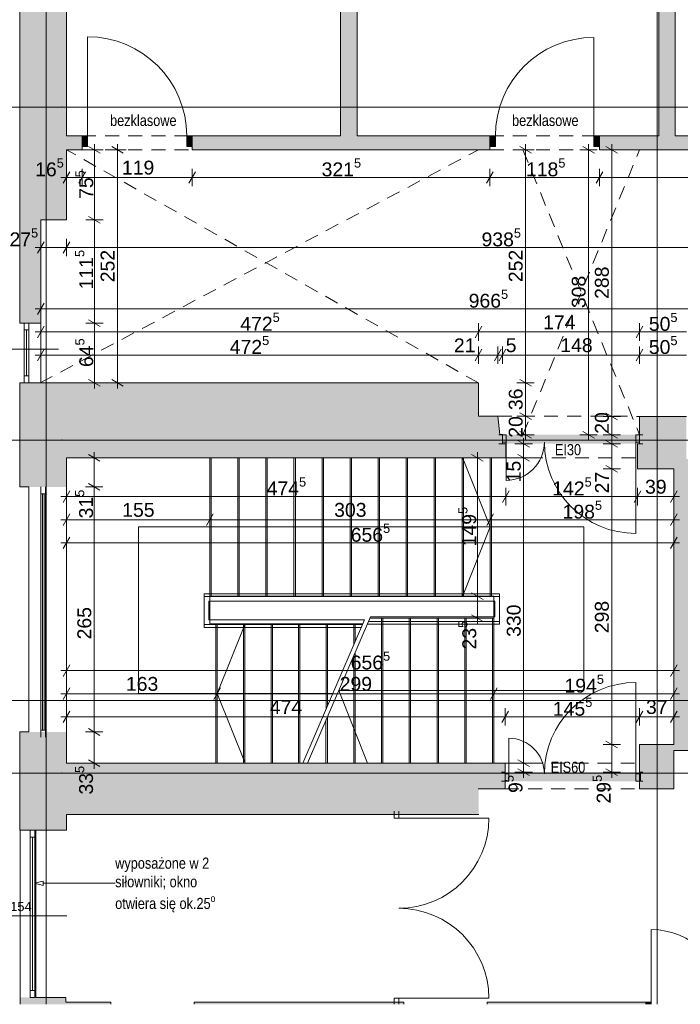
# Paper-space layout 'A-08 INWENTARYZACJA - PIĘTRO 5' of a CAD drawing. Header units: millimetres. Extents: x 0 to 420, y 0 to 297.
# Tile 2 of 8: x 59 to 130, y 115 to 222. Entities that reach past the tile are written whole.
import ezdxf
from ezdxf.xclip import XClip

# ---------------------------------------------------------------- set-up
doc = ezdxf.new("R2010")
doc.units = ezdxf.units.MM
doc.header["$MEASUREMENT"] = 0
doc.header["$XCLIPFRAME"] = 0
for name, pattern in [('ACAD_ISO03W100', [300, 120, -180]), ('DASHDOTX2', [1000, 500, -250, 0, -250]), ('GESTRICHELT2', [93.75, 62.5, -31.25]), ('Przer. długie kreski', [2.5, 1.5, -1])]:
    doc.linetypes.add(name, pattern=pattern)
for name, color, linetype, lineweight, true_color in [('A__balustrada_Nr_pióra__161', 7, 'Continuous', 5, 0x949494), ('A_opis_Nr_pióra__255', 7, 'Continuous', 15, 0x242424), ('A_opis_Nr_pióra__8', 7, 'Continuous', 13, 0x4c4c4c), ('A_osie_Nr_pióra__16', 7, 'Continuous', 5, 0x0f0f0f), ('A_pochwyt_Nr_pióra__161', 7, 'Continuous', 5, 0x949494), ('A_ppoż_Nr_pióra__8', 7, 'Continuous', 13, 0x4c4c4c), ('A_schody_Nr_pióra__10', 7, 'Continuous', 13, 0x4b4b4b), ('A_schody_Nr_pióra__4', 7, 'Continuous', 18, 0x4b4b4b), ('A_sufit_Nr_pióra__4', 7, 'Continuous', 18, 0x4b4b4b), ('A_ściany_Nr_pióra__10', 7, 'Continuous', 13, 0x4b4b4b), ('A_ściany_Nr_pióra__19', 7, 'Continuous', 5, 0x191919), ('Okna Archicada_Nr_pióra__19', 7, 'Continuous', 5, 0x191919)]:
    doc.layers.add(name, color=color, linetype=linetype, lineweight=lineweight, true_color=true_color)
for name, color, linetype, lineweight in [('A_linie przekroju_Nr_pióra__1', 7, 'Continuous', 20), ('A_stolarka_Nr_pióra__3', 252, 'Continuous', 13), ('A_wymiary_Nr_pióra__1', 7, 'Continuous', 20), ('A_wymiary_Nr_pióra__2', 8, 'Continuous', 13), ('A_ściany_Nr_pióra__1', 7, 'Continuous', 20), ('Drzwi Archicad_Nr_pióra__1', 7, 'Continuous', 20)]:
    doc.layers.add(name, color=color, linetype=linetype, lineweight=lineweight)
for name, color, linetype in [('A_podrys', 7, 'Continuous'), ('A_ppoż', 7, 'Continuous'), ('A_ściany', 7, 'Continuous'), ('Drzwi Archicad', 7, 'Continuous')]:
    doc.layers.add(name, color=color, linetype=linetype)
doc.styles.add('STYL_AUTOMATYCZNY_1', font='arial.ttf')
doc.styles.add('STYL_AUTOMATYCZNY_2', font='ARIALN.TTF')
doc.styles.add('STYL_AUTOMATYCZNY_4', font='arial.ttf')

# ---------------------------------------------------------------- blocks, each defined once
blk = doc.blocks.new('Rysunek_1_1', base_point=(-1581.88, -268.92))
at = {"layer": 'A_ppoż', "linetype": 'Continuous', "lineweight": 0, "true_color": 0x121212}
for points in [[(125.5, 176.73), (110.69, 176.73), (110.69, 175.75), (125.5, 175.75)], [(110.99, 139.26), (125.52, 139.26), (125.52, 140.26), (110.99, 140.26)]]:
    blk.add_hatch(color=250, dxfattribs=at).paths.add_polyline_path(points)
at = {"layer": 'A_ściany', "linetype": 'Continuous', "lineweight": 0, "true_color": 0x000000}
for points in [[(58.54, 269.96), (58.54, 199.96), (63.61, 199.96), (63.61, 265.91)], [(93.21, 265.91), (93.21, 209.03), (95.01, 209.03), (95.01, 265.91)], [(127.59, 264.84), (127.59, 209.03), (129.39, 209.03), (129.39, 264.84)], [(63.61, 209.03), (63.61, 207.53), (65.28, 207.53), (65.28, 209.03)], [(77.19, 209.03), (77.19, 207.53), (109.34, 207.53), (109.34, 209.03)], [(142.94, 209.03), (121.19, 209.03), (121.19, 207.53), (142.94, 207.53)], [(60.84, 199.96), (58.54, 199.96), (58.54, 188.8), (60.84, 188.8)], [(58.54, 182.33), (58.54, 171.09), (63.59, 171.09), (63.59, 174.23)], [(63.59, 174.23), (108.11, 174.23), (108.11, 182.33), (58.54, 182.33)], [(108.11, 178.74), (108.11, 174.23), (111.06, 174.23), (111.06, 175.75), (110.7, 175.75), (110.7, 176.76), (110.42, 176.76), (110.21, 178.74)], [(125.52, 178.71), (125.52, 175.73), (125.32, 175.73), (125.32, 173.03), (129.22, 173.03), (129.22, 171.2), (131.62, 171.2), (131.62, 171.71), (131.98, 171.71), (131.98, 174.11), (130.59, 174.11), (130.59, 178.71)], [(129.22, 171.2), (129.22, 146.02), (131.62, 146.02), (131.62, 171.2)], [(129.22, 143.22), (125.52, 143.22), (125.52, 138.43), (129.22, 138.43), (129.22, 142.58), (132.27, 142.58), (132.27, 145.08), (131.62, 145.08), (131.62, 146.02), (129.22, 146.02)], [(58.54, 144.59), (58.54, 133.96), (63.59, 133.96), (63.59, 144.59)], [(63.59, 135.68), (108.14, 135.68), (108.14, 141.23), (63.59, 141.23)], [(110.99, 141.23), (108.08, 141.23), (108.08, 138.43), (110.99, 138.43)], [(125.64, 140.26), (125.52, 140.26), (125.52, 139.26), (125.64, 139.26)], [(63.51, 115.89), (58.58, 115.89), (58.58, 115.15), (63.51, 115.15)], [(63.51, 115.15), (68.39, 115.15), (68.39, 115.4), (63.51, 115.4)], [(77.41, 115.15), (87.11, 115.15), (87.11, 115.4), (77.41, 115.4)], [(88.91, 115.4), (87.11, 115.4), (87.11, 115.15), (88.91, 115.15)], [(88.91, 115.15), (100.05, 115.15), (100.05, 115.4), (88.91, 115.4)], [(109.07, 115.15), (124.39, 115.15), (124.39, 115.4), (109.07, 115.4)], [(126.19, 115.4), (124.39, 115.4), (124.39, 115.15), (126.19, 115.15)]]:
    blk.add_hatch(color=18, dxfattribs=at).paths.add_polyline_path(points)
at = {"layer": 'Drzwi Archicad', "linetype": 'Continuous', "lineweight": 0, "true_color": 0xfdfdfd}
for points in [[(65.28, 209.03), (65.28, 207.88), (65.88, 207.88), (65.88, 209.03)], [(77.19, 207.88), (77.19, 209.03), (76.59, 209.03), (76.59, 207.88)], [(109.34, 207.88), (109.94, 207.88), (109.94, 209.03), (109.34, 209.03)], [(121.19, 209.03), (120.59, 209.03), (120.59, 207.88), (121.19, 207.88)], [(126.79, 115.4), (126.19, 115.4), (126.19, 115.15), (126.79, 115.15)]]:
    blk.add_hatch(color=7, dxfattribs=at).paths.add_polyline_path(points)
at = {"layer": 'A__balustrada_Nr_pióra__161', "color": 252, "linetype": 'Continuous', "lineweight": 5, "true_color": 0x949494}
for p, q in [((109.89, 158.73), (109.89, 157.04)), ((110.39, 159.53), (110.39, 156.24)), ((110.39, 156.54), (96.22, 156.54)), ((109.89, 157.04), (96.44, 157.04))]:
    blk.add_line(p, q, dxfattribs=at)
at = {"layer": 'A_linie przekroju_Nr_pióra__1', "color": 7, "linetype": 'ACAD_ISO03W100', "lineweight": 20}
blk.add_line((56.34, 147.98), (287.31, 147.98), dxfattribs=at)
at = {"layer": 'A_opis_Nr_pióra__255', "color": 250, "linetype": 'Continuous', "lineweight": 15, "true_color": 0x242424}
for p, q in [((60.15, 128.23), (61.08, 128.48)), ((60.15, 128.23), (61.08, 127.98)), ((61.08, 128.48), (61.08, 127.98)), ((61.08, 128.23), (67, 128.23)), ((67, 128.23), (68.86, 128.23))]:
    blk.add_line(p, q, dxfattribs=at)
at = {"layer": 'A_osie_Nr_pióra__16', "color": 250, "linetype": 'DASHDOTX2', "lineweight": 5, "true_color": 0x0f0f0f}
for p, q in [((61.41, 241.97), (61.41, 115.15)), ((127.41, 241.97), (127.41, 115.15)), ((63.11, 212.15), (42.86, 212.15)), ((287.31, 212.15), (63.11, 212.15)), ((63.11, 212.15), (63.11, 212.15)), ((63.11, 176.15), (42.86, 176.15)), ((287.31, 176.15), (63.11, 176.15)), ((63.11, 176.15), (63.11, 176.15)), ((63.11, 140.15), (42.86, 140.15)), ((287.31, 140.15), (63.11, 140.15)), ((63.11, 140.15), (63.11, 140.15))]:
    blk.add_line(p, q, dxfattribs=at)
for p in [(63.11, 212.15), (63.11, 176.15), (63.11, 140.15)]:
    blk.add_point(p, dxfattribs=at)
at = {"layer": 'A_pochwyt_Nr_pióra__161', "color": 252, "linetype": 'Continuous', "lineweight": 5, "true_color": 0x949494}
for p, q in [((78.49, 155.9), (78.49, 159.53)), ((78.49, 159.53), (110.39, 159.53)), ((78.49, 159.23), (110.39, 159.23)), ((78.99, 156.7), (78.99, 158.73)), ((78.99, 158.73), (109.89, 158.73)), ((78.99, 156.7), (95.79, 156.7)), ((78.49, 156.2), (95.58, 156.2)), ((78.49, 155.9), (95.45, 155.9)), ((110.39, 156.24), (96.1, 156.24))]:
    blk.add_line(p, q, dxfattribs=at)
at = {"layer": 'A_schody_Nr_pióra__10', "color": 251, "linetype": 'GESTRICHELT2', "lineweight": 13, "true_color": 0x4b4b4b}
for p, q in [((79.24, 174.23), (79.24, 159.27)), ((82.27, 174.23), (82.27, 159.27)), ((85.3, 174.23), (85.3, 159.27)), ((88.33, 174.23), (88.33, 159.27)), ((91.36, 174.23), (91.36, 159.27)), ((94.39, 174.23), (94.39, 159.27)), ((97.42, 174.23), (97.42, 159.27)), ((100.45, 174.23), (100.45, 159.27)), ((103.48, 174.23), (103.48, 159.27)), ((106.51, 174.23), (106.51, 159.27)), ((109.54, 174.23), (109.54, 159.27)), ((97.64, 141.23), (97.64, 156.91)), ((100.64, 141.23), (100.64, 156.91)), ((103.64, 141.23), (103.64, 156.91)), ((106.64, 141.23), (106.64, 156.91)), ((109.64, 141.23), (109.64, 156.91)), ((79.74, 141.23), (79.74, 156.27)), ((82.72, 141.23), (82.72, 156.27)), ((85.7, 141.23), (85.7, 156.27)), ((88.68, 141.23), (88.68, 156.27)), ((91.66, 147.1), (91.66, 156.27)), ((94.64, 154.02), (94.64, 156.27)), ((94.64, 141.23), (94.64, 152.86)), ((91.64, 141.23), (91.64, 145.89))]:
    blk.add_line(p, q, dxfattribs=at)
at = {"layer": 'A_schody_Nr_pióra__4', "color": 251, "linetype": 'Continuous', "lineweight": 18, "true_color": 0x4b4b4b}
for p, q in [((79.09, 156.27), (79.09, 174.23)), ((82.12, 159.27), (82.12, 174.23)), ((85.15, 159.27), (85.15, 174.23)), ((88.18, 159.27), (88.18, 174.23)), ((91.21, 159.27), (91.21, 174.23)), ((94.24, 159.27), (94.24, 174.23)), ((97.27, 159.27), (97.27, 174.23)), ((100.3, 159.27), (100.3, 174.23)), ((103.33, 159.27), (103.33, 174.23)), ((106.36, 159.27), (106.36, 174.23)), ((106.38, 174.27), (109.39, 166.75)), ((109.39, 159.27), (109.39, 174.23)), ((71.39, 166.75), (119.49, 166.75)), ((71.39, 166.75), (71.39, 148.75)), ((106.38, 159.23), (109.39, 166.75)), ((119.49, 166.75), (119.49, 149.07)), ((109.79, 159.27), (79.09, 159.27)), ((109.79, 159.27), (109.79, 141.23)), ((95.79, 156.7), (89.13, 141.23)), ((96.44, 157.04), (89.63, 141.23)), ((96.38, 156.91), (109.79, 156.91)), ((97.79, 156.91), (97.79, 141.23)), ((100.79, 156.91), (100.79, 141.23)), ((103.79, 156.91), (103.79, 141.23)), ((106.79, 156.91), (106.79, 141.23)), ((95.61, 156.27), (79.09, 156.27)), ((79.89, 156.27), (79.89, 141.23)), ((82.89, 156.27), (79.89, 148.75)), ((82.87, 156.27), (82.87, 141.23)), ((85.85, 156.27), (85.85, 141.23)), ((88.83, 156.27), (88.83, 141.23)), ((91.81, 156.27), (91.81, 147.45)), ((94.79, 156.27), (94.79, 154.37)), ((94.79, 153.21), (94.79, 141.23)), ((96.14, 141.23), (93.01, 149.07)), ((119.49, 149.07), (93.01, 149.07)), ((92.37, 148.75), (71.39, 148.75)), ((82.89, 141.23), (79.89, 148.75)), ((91.79, 146.24), (91.79, 141.23))]:
    blk.add_line(p, q, dxfattribs=at)
at = {"layer": 'A_stolarka_Nr_pióra__3', "color": 252, "linetype": 'Continuous', "lineweight": 13}
for p, q in [((54.89, 185.99), (62.72, 185.99)), ((52.77, 124.72), (63.64, 124.72))]:
    blk.add_line(p, q, dxfattribs=at)
at = {"layer": 'A_sufit_Nr_pióra__4', "color": 251, "linetype": 'Przer. długie kreski', "lineweight": 18, "true_color": 0x4b4b4b}
for p, q in [((60.74, 182.33), (108.11, 207.53)), ((108.11, 182.33), (63.61, 207.53)), ((112.91, 176.73), (125.52, 207.53)), ((112.91, 207.53), (125.52, 176.73))]:
    blk.add_line(p, q, dxfattribs=at)
at = {"layer": 'A_wymiary_Nr_pióra__1', "color": 7, "linetype": 'Continuous', "lineweight": 20}
for p, q in [((67.24, 207.17), (65.99, 207.89)), ((69.74, 207.17), (68.49, 207.89)), ((113.83, 207.17), (112.58, 207.89)), ((120.64, 207.17), (119.39, 207.89)), ((123.14, 207.17), (121.89, 207.89)), ((63.97, 205.16), (63.25, 203.91)), ((65.64, 205.16), (64.92, 203.91)), ((77.55, 205.16), (76.83, 203.91)), ((109.7, 205.16), (108.98, 203.91)), ((121.55, 205.16), (120.83, 203.91)), ((65.99, 200.32), (67.24, 199.6)), ((61.2, 197.59), (60.48, 196.34)), ((63.97, 197.59), (63.25, 196.34)), ((61.2, 190.96), (60.48, 189.71)), ((61.2, 188.46), (60.48, 187.21)), ((65.99, 189.16), (67.24, 188.44)), ((108.47, 188.46), (107.75, 187.21)), ((125.88, 188.46), (125.16, 187.21)), ((61.2, 185.96), (60.48, 184.71)), ((108.47, 185.96), (107.75, 184.71)), ((110.57, 185.96), (109.85, 184.71)), ((111.06, 185.96), (110.34, 184.71)), ((125.88, 185.96), (125.16, 184.71)), ((65.99, 182.69), (67.24, 181.97)), ((68.49, 182.69), (69.74, 181.97)), ((112.58, 182.69), (113.83, 181.97)), ((112.58, 179.1), (113.83, 178.38)), ((121.89, 179.07), (123.14, 178.35)), ((112.58, 177.09), (113.83, 176.37)), ((119.39, 177.09), (120.64, 176.37)), ((121.89, 177.09), (123.14, 176.37)), ((113.63, 175.39), (112.38, 176.11)), ((123.14, 175.39), (121.89, 176.11)), ((67.21, 173.87), (65.96, 174.59)), ((108.63, 173.87), (107.38, 174.59)), ((112.38, 174.59), (113.63, 173.87)), ((121.89, 173.39), (123.14, 172.67)), ((65.96, 171.45), (67.21, 170.72)), ((63.95, 170.66), (63.23, 169.41)), ((111.42, 170.66), (110.7, 169.41)), ((125.68, 170.66), (124.96, 169.41)), ((128.86, 169.41), (129.58, 170.66)), ((63.95, 168.16), (63.23, 166.91)), ((79.45, 168.16), (78.73, 166.91)), ((109.75, 168.16), (109.03, 166.91)), ((128.86, 166.91), (129.58, 168.16)), ((63.95, 165.66), (63.23, 164.41)), ((128.86, 164.41), (129.58, 165.66)), ((107.38, 159.63), (108.63, 158.91)), ((107.38, 157.27), (108.63, 156.55)), ((63.95, 151.85), (63.23, 150.6)), ((128.86, 150.6), (129.58, 151.85)), ((63.95, 149.35), (63.23, 148.1)), ((80.25, 149.35), (79.53, 148.1)), ((110.15, 149.35), (109.43, 148.1)), ((128.86, 148.1), (129.58, 149.35)), ((63.95, 146.85), (63.23, 145.6)), ((111.35, 146.85), (110.63, 145.6)), ((125.88, 146.85), (125.16, 145.6)), ((128.86, 145.6), (129.58, 146.85)), ((65.96, 144.95), (67.21, 144.22)), ((121.89, 143.58), (123.14, 142.86)), ((65.96, 141.59), (67.21, 140.87)), ((112.38, 141.59), (113.63, 140.87)), ((112.38, 140.62), (113.63, 139.9)), ((121.89, 140.62), (123.14, 139.9))]:
    blk.add_line(p, q, dxfattribs=at)
at = {"layer": 'A_wymiary_Nr_pióra__2', "color": 8, "linetype": 'Continuous', "lineweight": 13}
for p, q in [((66.61, 207.53), (66.61, 208.14)), ((69.11, 207.53), (69.11, 208.14)), ((113.21, 207.53), (113.21, 208.14)), ((120.02, 207.53), (120.02, 208.14)), ((122.52, 207.53), (122.52, 208.14)), ((67.55, 207.53), (65.67, 207.53)), ((66.61, 199.96), (66.61, 207.53)), ((70.05, 207.53), (68.17, 207.53)), ((69.11, 182.33), (69.11, 207.53)), ((114.15, 207.53), (112.27, 207.53)), ((113.21, 182.33), (113.21, 207.53)), ((120.96, 207.53), (119.08, 207.53)), ((120.02, 176.73), (120.02, 207.53)), ((123.46, 207.53), (121.58, 207.53)), ((122.52, 178.71), (122.52, 207.53)), ((63.61, 203.59), (63.61, 205.47)), ((65.28, 203.59), (65.28, 205.47)), ((77.19, 203.59), (77.19, 205.47)), ((109.34, 203.59), (109.34, 205.47)), ((121.19, 203.59), (121.19, 205.47)), ((63, 204.53), (63.61, 204.53)), ((63.61, 204.53), (65.28, 204.53)), ((65.28, 204.53), (77.19, 204.53)), ((77.19, 204.53), (109.34, 204.53)), ((109.34, 204.53), (121.19, 204.53)), ((121.19, 204.53), (142.94, 204.53)), ((67.55, 199.96), (65.67, 199.96)), ((66.61, 188.8), (66.61, 199.96)), ((60.23, 196.96), (60.84, 196.96)), ((60.84, 196.02), (60.84, 197.9)), ((60.84, 196.96), (63.61, 196.96)), ((63.61, 196.02), (63.61, 197.9)), ((63.61, 196.96), (157.47, 196.96)), ((60.84, 189.39), (60.84, 191.27)), ((60.23, 190.33), (60.84, 190.33)), ((60.84, 190.33), (157.47, 190.33)), ((60.84, 186.89), (60.84, 188.77)), ((67.55, 188.8), (65.67, 188.8)), ((66.61, 182.33), (66.61, 188.8)), ((108.11, 186.89), (108.11, 188.77)), ((125.52, 186.89), (125.52, 188.77)), ((60.23, 187.83), (60.84, 187.83)), ((60.84, 187.83), (108.11, 187.83)), ((108.11, 187.83), (125.52, 187.83)), ((125.52, 187.83), (130.59, 187.83)), ((60.84, 184.39), (60.84, 186.27)), ((108.11, 184.39), (108.11, 186.27)), ((110.21, 184.39), (110.21, 186.27)), ((110.7, 184.39), (110.7, 186.27)), ((125.52, 184.39), (125.52, 186.27)), ((60.23, 185.33), (60.84, 185.33)), ((60.84, 185.33), (108.11, 185.33)), ((108.11, 185.33), (110.21, 185.33)), ((110.21, 185.33), (110.7, 185.33)), ((110.7, 185.33), (125.52, 185.33)), ((125.52, 185.33), (130.59, 185.33)), ((67.55, 182.33), (65.67, 182.33)), ((66.61, 181.72), (66.61, 182.33)), ((70.05, 182.33), (68.17, 182.33)), ((69.11, 181.72), (69.11, 182.33)), ((114.15, 182.33), (112.27, 182.33)), ((113.21, 178.74), (113.21, 182.33)), ((114.15, 178.74), (112.27, 178.74)), ((113.21, 176.73), (113.21, 178.74)), ((123.46, 178.71), (121.58, 178.71)), ((122.52, 176.73), (122.52, 178.71)), ((114.15, 176.73), (112.27, 176.73)), ((113.21, 176.12), (113.21, 176.73)), ((120.96, 176.73), (119.08, 176.73)), ((120.02, 176.12), (120.02, 176.73)), ((123.46, 176.73), (121.58, 176.73)), ((122.52, 176.12), (122.52, 176.73)), ((113.94, 175.75), (112.06, 175.75)), ((113, 175.75), (113, 176.36)), ((113, 174.23), (113, 175.75)), ((123.46, 175.75), (121.58, 175.75)), ((122.52, 175.75), (122.52, 176.36)), ((122.52, 173.03), (122.52, 175.75)), ((66.59, 174.23), (66.59, 174.84)), ((108, 174.23), (108, 174.84)), ((67.53, 174.23), (65.65, 174.23)), ((66.59, 171.09), (66.59, 174.23)), ((108.94, 174.23), (107.06, 174.23)), ((108, 159.27), (108, 174.23)), ((113.94, 174.23), (112.06, 174.23)), ((113, 141.23), (113, 174.23)), ((123.46, 173.03), (121.58, 173.03)), ((122.52, 143.22), (122.52, 173.03)), ((63.59, 169.09), (63.59, 170.97)), ((67.53, 171.09), (65.65, 171.09)), ((66.59, 144.59), (66.59, 171.09)), ((111.06, 169.09), (111.06, 170.97)), ((125.32, 169.09), (125.32, 170.97)), ((129.22, 169.09), (129.22, 170.97)), ((62.98, 170.03), (63.59, 170.03)), ((63.59, 170.03), (111.06, 170.03)), ((111.06, 170.03), (125.32, 170.03)), ((125.32, 170.03), (129.22, 170.03)), ((129.22, 170.03), (129.83, 170.03)), ((63.59, 166.59), (63.59, 168.47)), ((79.09, 166.59), (79.09, 168.47)), ((109.39, 166.59), (109.39, 168.47)), ((129.22, 166.59), (129.22, 168.47)), ((62.98, 167.53), (63.59, 167.53)), ((63.59, 167.53), (79.09, 167.53)), ((79.09, 167.53), (109.39, 167.53)), ((109.39, 167.53), (129.22, 167.53)), ((129.22, 167.53), (129.83, 167.53)), ((62.98, 165.03), (63.59, 165.03)), ((63.59, 164.09), (63.59, 165.97)), ((63.59, 165.03), (129.22, 165.03)), ((129.22, 164.09), (129.22, 165.97)), ((129.22, 165.03), (129.83, 165.03)), ((108.94, 159.27), (107.06, 159.27)), ((108, 156.91), (108, 159.27)), ((108.94, 156.91), (107.06, 156.91)), ((108, 156.3), (108, 156.91)), ((62.98, 151.22), (63.59, 151.22)), ((63.59, 150.28), (63.59, 152.16)), ((63.59, 151.22), (129.22, 151.22)), ((129.22, 150.28), (129.22, 152.16)), ((129.22, 151.22), (129.83, 151.22)), ((63.59, 147.78), (63.59, 149.66)), ((79.89, 147.78), (79.89, 149.66)), ((109.79, 147.78), (109.79, 149.66)), ((129.22, 147.78), (129.22, 149.66)), ((62.98, 148.72), (63.59, 148.72)), ((63.59, 148.72), (79.89, 148.72)), ((79.89, 148.72), (109.79, 148.72)), ((109.79, 148.72), (129.22, 148.72)), ((129.22, 148.72), (129.83, 148.72)), ((63.59, 145.28), (63.59, 147.16)), ((110.99, 145.28), (110.99, 147.16)), ((125.52, 145.28), (125.52, 147.16)), ((129.22, 145.28), (129.22, 147.16)), ((62.98, 146.22), (63.59, 146.22)), ((63.59, 146.22), (110.99, 146.22)), ((110.99, 146.22), (125.52, 146.22)), ((125.52, 146.22), (129.22, 146.22)), ((129.22, 146.22), (129.83, 146.22)), ((67.53, 144.59), (65.65, 144.59)), ((66.59, 141.23), (66.59, 144.59)), ((123.46, 143.22), (121.58, 143.22)), ((122.52, 140.26), (122.52, 143.22)), ((67.53, 141.23), (65.65, 141.23)), ((66.59, 140.62), (66.59, 141.23)), ((113.94, 141.23), (112.06, 141.23)), ((113, 140.26), (113, 141.23)), ((113.94, 140.26), (112.06, 140.26)), ((113, 139.65), (113, 140.26)), ((123.46, 140.26), (121.58, 140.26)), ((122.52, 139.65), (122.52, 140.26))]:
    blk.add_line(p, q, dxfattribs=at)
at = {"layer": 'A_ściany_Nr_pióra__1', "color": 7, "linetype": 'Continuous', "lineweight": 20}
for p, q in [((65.28, 209.03), (64.81, 209.03)), ((65.28, 209.03), (65.28, 207.88)), ((77.19, 209.03), (77.66, 209.03)), ((77.19, 209.03), (77.19, 207.88)), ((109.34, 209.03), (108.87, 209.03)), ((109.34, 209.03), (109.34, 207.88)), ((121.19, 209.03), (121.66, 209.03)), ((121.19, 209.03), (121.19, 207.88)), ((65.28, 207.88), (65.28, 207.53)), ((77.19, 207.88), (77.19, 207.53)), ((109.34, 207.88), (109.34, 207.53)), ((121.19, 207.88), (121.19, 207.53)), ((65.28, 207.53), (64.91, 207.53)), ((77.19, 207.53), (77.56, 207.53)), ((109.34, 207.53), (108.97, 207.53)), ((121.19, 207.53), (121.56, 207.53)), ((58.54, 188.8), (60.84, 188.8)), ((110.7, 176.73), (110.33, 176.73)), ((110.7, 176.73), (110.7, 175.93)), ((125.52, 176.73), (125.89, 176.73)), ((125.52, 176.73), (125.52, 175.93)), ((110.7, 175.73), (110.33, 175.73)), ((110.7, 175.93), (110.7, 175.73)), ((125.52, 175.93), (125.52, 175.73)), ((125.52, 175.73), (125.89, 175.73)), ((59.54, 171.09), (59.54, 144.59)), ((63.59, 171.09), (63.59, 144.59)), ((110.99, 140.26), (110.62, 140.26)), ((110.99, 140.06), (110.99, 140.26)), ((110.99, 139.26), (110.99, 140.06)), ((125.52, 140.26), (125.89, 140.26)), ((125.52, 140.06), (125.52, 140.26)), ((125.52, 139.26), (125.52, 140.06)), ((110.99, 139.26), (110.62, 139.26)), ((125.52, 139.26), (125.89, 139.26)), ((99.01, 135.66), (99.01, 136.03)), ((99.51, 135.66), (99.01, 135.66)), ((99.51, 135.66), (99.51, 136.03)), ((68.39, 115.4), (68.02, 115.4)), ((68.39, 115.15), (68.39, 115.4)), ((77.41, 115.4), (77.78, 115.4)), ((77.41, 115.15), (77.41, 115.4)), ((99.01, 115.4), (99.01, 115.15)), ((99.51, 115.4), (99.01, 115.4)), ((99.51, 115.4), (99.51, 115.15)), ((100.05, 115.4), (99.68, 115.4)), ((100.05, 115.15), (100.05, 115.4)), ((109.07, 115.4), (109.44, 115.4)), ((109.07, 115.15), (109.07, 115.4)), ((126.19, 115.4), (125.72, 115.4)), ((126.19, 115.4), (126.19, 115.15))]:
    blk.add_line(p, q, dxfattribs=at)
at = {"layer": 'A_ściany_Nr_pióra__1', "color": 7, "linetype": 'Continuous', "lineweight": 20, "flags": 128}
for points in [[(58.54, 269.96), (58.54, 199.96)], [(63.61, 209.03), (63.61, 265.91)], [(93.21, 265.91), (93.21, 209.03)], [(95.01, 209.03), (95.01, 265.91)], [(127.59, 264.84), (127.59, 209.03)], [(129.39, 209.03), (129.39, 238.04)], [(65.28, 209.03), (63.61, 209.03)], [(93.21, 209.03), (77.19, 209.03)], [(109.34, 209.03), (95.01, 209.03)], [(127.59, 209.03), (121.19, 209.03)], [(142.94, 209.03), (129.39, 209.03)], [(63.61, 207.53), (65.28, 207.53)], [(63.61, 199.96), (63.61, 207.53)], [(77.19, 207.53), (109.34, 207.53)], [(121.19, 207.53), (142.94, 207.53)], [(58.54, 199.96), (58.54, 188.8)], [(60.84, 188.8), (60.84, 199.96)], [(60.84, 199.96), (63.61, 199.96)], [(58.54, 182.35), (60.84, 182.35)], [(58.54, 182.33), (58.54, 171.09)], [(108.11, 182.33), (58.54, 182.33)], [(108.11, 178.74), (108.11, 182.33)], [(110.21, 178.74), (108.11, 178.74)], [(110.42, 176.76), (110.21, 178.74)], [(125.52, 178.71), (125.52, 175.73)], [(130.59, 178.71), (125.52, 178.71)], [(110.7, 176.76), (110.42, 176.76)], [(110.7, 175.75), (110.7, 176.76)], [(111.06, 175.75), (110.7, 175.75)], [(111.06, 174.23), (111.06, 175.75)], [(125.52, 175.73), (125.32, 175.73)], [(125.32, 175.73), (125.32, 173.03)], [(63.59, 171.09), (63.59, 174.23)], [(63.59, 174.23), (108.11, 174.23)], [(108.11, 174.23), (111.06, 174.23)], [(125.32, 173.03), (129.22, 173.03)], [(129.22, 173.03), (129.22, 171.2)], [(58.54, 171.09), (59.54, 171.09)], [(129.22, 171.2), (129.22, 146.02)], [(129.22, 146.02), (129.22, 143.22)], [(58.54, 144.59), (58.54, 133.96)], [(59.54, 144.59), (58.54, 144.59)], [(63.59, 141.23), (63.59, 144.59)], [(129.22, 143.22), (125.52, 143.22)], [(125.52, 143.22), (125.52, 138.43)], [(129.22, 138.43), (129.22, 142.58)], [(129.22, 142.58), (132.27, 142.58)], [(108.14, 141.23), (63.59, 141.23)], [(110.99, 141.23), (108.08, 141.23)], [(110.99, 138.43), (110.99, 141.23)], [(125.64, 140.26), (125.52, 140.26)], [(125.64, 139.26), (125.64, 140.26)], [(108.08, 138.43), (110.99, 138.43)], [(125.52, 139.26), (125.64, 139.26)], [(125.52, 138.43), (129.22, 138.43)], [(63.59, 133.96), (63.59, 135.68)], [(63.59, 135.68), (108.14, 135.68)], [(58.54, 133.96), (63.59, 133.96)], [(60.29, 133.96), (58.58, 133.96)], [(58.58, 115.89), (58.58, 115.15)], [(63.51, 115.89), (60.29, 115.89)], [(63.51, 115.4), (63.51, 115.89)], [(68.39, 115.4), (63.51, 115.4)], [(87.11, 115.4), (77.41, 115.4)], [(88.91, 115.4), (87.11, 115.4)], [(99.01, 115.4), (88.91, 115.4)], [(100.05, 115.4), (99.51, 115.4)], [(124.39, 115.4), (109.07, 115.4)], [(126.19, 115.4), (124.39, 115.4)]]:
    blk.add_lwpolyline(points, dxfattribs=at)
at = {"layer": 'A_ściany_Nr_pióra__10', "color": 251, "linetype": 'Przer. długie kreski', "lineweight": 13, "true_color": 0x4b4b4b}
for p, q in [((65.28, 209.03), (77.19, 209.03)), ((109.34, 209.03), (121.19, 209.03)), ((65.28, 207.53), (77.19, 207.53)), ((109.34, 207.53), (121.19, 207.53)), ((110.21, 178.74), (125.52, 178.71)), ((111.06, 174.23), (125.32, 174.23)), ((110.99, 141.23), (125.52, 141.23)), ((110.99, 138.43), (125.52, 138.43))]:
    blk.add_line(p, q, dxfattribs=at)
at = {"layer": 'A_ściany_Nr_pióra__19', "color": 250, "linetype": 'Continuous', "lineweight": 5, "true_color": 0x191919}
for p, q in [((60.84, 182.35), (60.84, 188.8)), ((58.58, 133.96), (58.58, 115.89)), ((60.29, 115.89), (60.29, 133.96))]:
    blk.add_line(p, q, dxfattribs=at)
at = {"layer": 'Drzwi Archicad_Nr_pióra__1', "color": 7, "linetype": 'Continuous', "lineweight": 20}
for p, q in [((65.88, 209.03), (65.88, 219.74)), ((120.59, 209.03), (120.59, 219.68)), ((65.28, 209.03), (64.81, 209.03)), ((65.28, 209.03), (64.81, 209.03)), ((65.28, 209.03), (65.88, 209.03)), ((65.28, 207.88), (65.28, 209.03)), ((65.28, 209.03), (65.28, 207.88)), ((65.28, 209.03), (65.28, 207.88)), ((65.88, 209.03), (65.88, 207.88)), ((76.59, 207.88), (76.59, 209.03)), ((76.59, 209.03), (77.19, 209.03)), ((77.19, 209.03), (77.19, 207.88)), ((77.19, 209.03), (77.19, 207.88)), ((77.19, 209.03), (77.19, 207.88)), ((77.19, 209.03), (77.66, 209.03)), ((77.19, 209.03), (77.66, 209.03)), ((109.34, 209.03), (108.87, 209.03)), ((109.34, 209.03), (108.87, 209.03)), ((109.94, 209.03), (109.34, 209.03)), ((109.34, 209.03), (109.34, 207.88)), ((109.34, 209.03), (109.34, 207.88)), ((109.34, 209.03), (109.34, 207.88)), ((109.94, 207.88), (109.94, 209.03)), ((121.19, 209.03), (120.59, 209.03)), ((120.59, 209.03), (120.59, 207.88)), ((121.19, 207.88), (121.19, 209.03)), ((121.19, 209.03), (121.19, 207.88)), ((121.19, 209.03), (121.19, 207.88)), ((121.19, 209.03), (121.66, 209.03)), ((121.19, 209.03), (121.66, 209.03)), ((65.88, 207.88), (65.28, 207.88)), ((65.28, 207.88), (65.28, 207.53)), ((65.28, 207.88), (65.28, 207.53)), ((77.19, 207.88), (76.59, 207.88)), ((77.19, 207.88), (77.19, 207.53)), ((77.19, 207.88), (77.19, 207.53)), ((109.34, 207.88), (109.94, 207.88)), ((109.34, 207.88), (109.34, 207.53)), ((109.34, 207.88), (109.34, 207.53)), ((120.59, 207.88), (121.19, 207.88)), ((121.19, 207.88), (121.19, 207.53)), ((121.19, 207.88), (121.19, 207.53)), ((65.28, 207.53), (64.91, 207.53)), ((65.28, 207.53), (64.91, 207.53)), ((77.19, 207.53), (77.56, 207.53)), ((77.19, 207.53), (77.56, 207.53)), ((109.34, 207.53), (108.97, 207.53)), ((109.34, 207.53), (108.97, 207.53)), ((121.19, 207.53), (121.56, 207.53)), ((121.19, 207.53), (121.56, 207.53)), ((110.7, 176.73), (110.33, 176.73)), ((110.7, 176.73), (110.33, 176.73)), ((110.7, 176.73), (111.1, 176.73)), ((110.7, 175.93), (110.7, 176.73)), ((110.7, 176.73), (110.7, 175.93)), ((110.7, 176.73), (110.7, 175.93)), ((111.1, 176.73), (111.1, 175.93)), ((125.12, 175.93), (125.12, 176.73)), ((125.12, 176.73), (125.52, 176.73)), ((125.52, 176.73), (125.52, 175.93)), ((125.52, 176.73), (125.52, 175.93)), ((125.52, 176.73), (125.52, 175.93)), ((125.52, 176.73), (125.89, 176.73)), ((125.52, 176.73), (125.89, 176.73)), ((110.7, 175.73), (110.33, 175.73)), ((110.7, 175.73), (110.33, 175.73)), ((111.1, 175.93), (110.7, 175.93)), ((110.7, 175.93), (110.7, 175.73)), ((110.7, 175.93), (110.7, 175.73)), ((111.1, 175.93), (111.1, 171.79)), ((125.52, 175.93), (125.12, 175.93)), ((125.12, 175.93), (125.12, 166.05)), ((125.52, 175.93), (125.52, 175.73)), ((125.52, 175.93), (125.52, 175.73)), ((125.52, 175.73), (125.89, 175.73)), ((125.52, 175.73), (125.89, 175.73)), ((125.12, 140.06), (125.12, 149.94)), ((111.39, 140.06), (111.39, 143.91)), ((110.99, 140.26), (110.62, 140.26)), ((110.99, 140.26), (110.62, 140.26)), ((110.99, 140.06), (110.99, 140.26)), ((110.99, 140.06), (110.99, 140.26)), ((111.39, 140.06), (110.99, 140.06)), ((110.99, 140.06), (110.99, 139.26)), ((110.99, 139.26), (110.99, 140.06)), ((110.99, 139.26), (110.99, 140.06)), ((111.39, 139.26), (111.39, 140.06)), ((125.52, 140.06), (125.12, 140.06)), ((125.12, 140.06), (125.12, 139.26)), ((125.52, 140.06), (125.52, 140.26)), ((125.52, 140.06), (125.52, 140.26)), ((125.52, 140.26), (125.89, 140.26)), ((125.52, 140.26), (125.89, 140.26)), ((125.52, 139.26), (125.52, 140.06)), ((125.52, 139.26), (125.52, 140.06)), ((125.52, 139.26), (125.52, 140.06)), ((110.99, 139.26), (110.62, 139.26)), ((110.99, 139.26), (110.62, 139.26)), ((110.99, 139.26), (111.39, 139.26)), ((125.12, 139.26), (125.52, 139.26)), ((125.52, 139.26), (125.89, 139.26)), ((125.52, 139.26), (125.89, 139.26)), ((99.01, 135.66), (99.01, 136.03)), ((99.01, 135.66), (99.01, 136.03)), ((99.01, 135.66), (99.01, 135.26)), ((99.51, 135.66), (99.01, 135.66)), ((99.51, 135.66), (99.01, 135.66)), ((99.51, 135.66), (99.01, 135.66)), ((99.01, 135.26), (99.51, 135.26)), ((99.51, 135.66), (99.51, 136.03)), ((99.51, 135.66), (99.51, 136.03)), ((99.51, 135.26), (99.51, 135.66)), ((99.51, 135.26), (109.24, 135.26)), ((126.79, 115.4), (126.79, 123.23)), ((68.39, 115.4), (68.02, 115.4)), ((68.39, 115.4), (68.02, 115.4)), ((68.39, 115.15), (68.39, 115.4)), ((68.39, 115.15), (68.39, 115.4)), ((77.41, 115.15), (77.41, 115.4)), ((77.41, 115.15), (77.41, 115.4)), ((77.41, 115.4), (77.78, 115.4)), ((77.41, 115.4), (77.78, 115.4)), ((99.51, 115.8), (99.01, 115.8)), ((99.01, 115.8), (99.01, 115.4)), ((99.01, 115.4), (99.51, 115.4)), ((99.51, 115.4), (99.01, 115.4)), ((99.51, 115.4), (99.01, 115.4)), ((99.01, 115.4), (99.01, 115.15)), ((99.01, 115.4), (99.01, 115.15)), ((99.51, 115.4), (99.51, 115.8)), ((99.51, 115.8), (109.24, 115.8)), ((99.51, 115.4), (99.51, 115.15)), ((99.51, 115.4), (99.51, 115.15)), ((100.05, 115.4), (99.68, 115.4)), ((100.05, 115.4), (99.68, 115.4)), ((100.05, 115.15), (100.05, 115.4)), ((100.05, 115.15), (100.05, 115.4)), ((109.07, 115.15), (109.07, 115.4)), ((109.07, 115.15), (109.07, 115.4)), ((109.07, 115.4), (109.44, 115.4)), ((109.07, 115.4), (109.44, 115.4)), ((126.19, 115.4), (125.72, 115.4)), ((126.19, 115.4), (125.72, 115.4)), ((126.19, 115.4), (126.79, 115.4)), ((126.19, 115.15), (126.19, 115.4)), ((126.19, 115.4), (126.19, 115.15)), ((126.19, 115.4), (126.19, 115.15)), ((126.79, 115.4), (126.79, 115.15))]:
    blk.add_line(p, q, dxfattribs=at)
for centre, radius, start, end in [((65.88, 209.03), 10.71, 0, 90), ((120.59, 209.03), 10.65, 90, 180), ((111.1, 175.93), 4.14, 270, 0), ((125.12, 175.93), 9.88, 180, 270), ((125.12, 140.06), 9.88, 90, 180), ((111.39, 140.06), 3.85, 0, 90), ((99.51, 135.26), 9.73, 270, 0), ((99.51, 115.8), 9.73, 0, 90), ((126.79, 115.4), 7.83, 0, 90)]:
    blk.add_arc(centre, radius, start, end, dxfattribs=at)
at = {"layer": 'Okna Archicada_Nr_pióra__19', "color": 250, "linetype": 'Continuous', "lineweight": 5, "true_color": 0x191919}
for p, q in [((59.54, 188.8), (59.04, 188.8)), ((59.04, 188.8), (59.04, 182.35)), ((59.54, 182.35), (59.54, 188.8)), ((59.54, 188.05), (59.04, 188.05)), ((59.29, 183.1), (59.29, 188.05)), ((59.54, 183.1), (59.04, 183.1)), ((59.04, 182.35), (59.54, 182.35)), ((60.84, 144.04), (60.84, 171.09)), ((60.84, 170.34), (61.34, 170.34)), ((60.99, 144.79), (60.99, 170.34)), ((61.19, 144.79), (61.19, 170.34)), ((61.34, 144.04), (61.34, 171.09)), ((60.84, 144.79), (61.34, 144.79)), ((60.18, 133.96), (59.68, 133.96)), ((59.68, 133.96), (59.68, 115.89)), ((60.18, 133.21), (59.68, 133.21)), ((59.93, 116.64), (59.93, 133.21)), ((60.18, 115.89), (60.18, 133.96)), ((60.18, 116.64), (59.68, 116.64)), ((59.68, 115.89), (60.18, 115.89))]:
    blk.add_line(p, q, dxfattribs=at)
at = {"layer": 'A_opis_Nr_pióra__8', "color": 251, "linetype": 'Continuous', "lineweight": 13, "true_color": 0x4c4c4c, "insert": (68.86, 128.05), "char_height": 1.2, "width": 12.5249, "attachment_point": 4, "line_spacing_factor": 1.000877, "style": 'STYL_AUTOMATYCZNY_2'}
blk.add_mtext('\\A1;{\\pql;\\fArial Narrow|b0|i0|c238|p0;\\W1.000000;wyposażone w 2 siłowniki; okno otwiera się ok.25\\fArial Narrow|b0|i0|c238|p0;\\W1.000000;\\A1{\\H.66x;\\So^  ;}}', dxfattribs=at)
at = {"layer": 'A_ppoż_Nr_pióra__8', "color": 251, "linetype": 'Continuous', "lineweight": 13, "true_color": 0x4c4c4c, "char_height": 1.2, "attachment_point": 5, "style": 'STYL_AUTOMATYCZNY_2'}
for s, insert in [('\\A1;{\\pqc;\\fArial Narrow|b0|i0|c238|p0;\\W1.000000;bezklasowe}', (71.9, 210.69)), ('\\A1;{\\pqc;\\fArial Narrow|b0|i0|c238|p0;\\W1.000000;bezklasowe}', (115.34, 210.69)), ('\\A1;{\\pqc;\\fArial Narrow|b0|i0|c238|p0;\\W1.000000;EI30}', (117.79, 175.1)), ('\\A1;{\\pqc;\\fArial Narrow|b0|i0|c238|p0;\\W1.000000;EIS60}', (117.79, 140.77))]:
    blk.add_mtext(s, dxfattribs=dict(at, insert=insert))
at = {"layer": 'A_stolarka_Nr_pióra__3', "color": 252, "linetype": 'Continuous', "lineweight": 13, "insert": (52.77, 125.21), "char_height": 1, "attachment_point": 7, "style": 'STYL_AUTOMATYCZNY_1'}
blk.add_mtext('\\A1;{\\pql;\\fArial|b0|i0|c238|p0;\\W1.000000;77+77=154}', dxfattribs=at)
at = {"layer": 'A_wymiary_Nr_pióra__1', "color": 7, "linetype": 'Continuous', "lineweight": 20, "char_height": 1.5, "attachment_point": 7, "style": 'STYL_AUTOMATYCZNY_1'}
for s, insert in [('\\A1;{\\pql;\\fArial|b0|i0|c238|p0;\\W1.000000;16\\fArial|b0|i0|c238|p0;\\W1.000000;\\A1{\\H.66x;\\S5^  ;}}', (60.21, 204.22)), ('\\A1;{\\pql;\\fArial|b0|i0|c238|p0;\\W1.000000;321\\fArial|b0|i0|c238|p0;\\W1.000000;\\A1{\\H.66x;\\S5^  ;}}', (91.17, 204.22)), ('\\A1;{\\pql;\\fArial|b0|i0|c238|p0;\\W1.000000;118\\fArial|b0|i0|c238|p0;\\W1.000000;\\A1{\\H.66x;\\S5^  ;}}', (113.25, 204.22)), ('\\A1;{\\pql;\\fArial|b0|i0|c238|p0;\\W1.000000;27\\fArial|b0|i0|c238|p0;\\W1.000000;\\A1{\\H.66x;\\S5^  ;}}', (57.44, 196.66)), ('\\A1;{\\pql;\\fArial|b0|i0|c238|p0;\\W1.000000;938\\fArial|b0|i0|c238|p0;\\W1.000000;\\A1{\\H.66x;\\S5^  ;}}', (108.45, 196.65)), ('\\A1;{\\pql;\\fArial|b0|i0|c238|p0;\\W1.000000;966\\fArial|b0|i0|c238|p0;\\W1.000000;\\A1{\\H.66x;\\S5^  ;}}', (107.06, 190.02)), ('\\A1;{\\pql;\\fArial|b0|i0|c238|p0;\\W1.000000;472\\fArial|b0|i0|c238|p0;\\W1.000000;\\A1{\\H.66x;\\S5^  ;}}', (82.38, 187.53)), ('\\A1;{\\pql;\\fArial|b0|i0|c238|p0;\\W1.000000;50\\fArial|b0|i0|c238|p0;\\W1.000000;\\A1{\\H.66x;\\S5^  ;}}', (126.53, 187.52)), ('\\A1;{\\pql;\\fArial|b0|i0|c238|p0;\\W1.000000;472\\fArial|b0|i0|c238|p0;\\W1.000000;\\A1{\\H.66x;\\S5^  ;}}', (81.24, 185.03)), ('\\A1;{\\pql;\\fArial|b0|i0|c238|p0;\\W1.000000;50\\fArial|b0|i0|c238|p0;\\W1.000000;\\A1{\\H.66x;\\S5^  ;}}', (126.53, 185.02)), ('\\A1;{\\pql;\\fArial|b0|i0|c238|p0;\\W1.000000;474\\fArial|b0|i0|c238|p0;\\W1.000000;\\A1{\\H.66x;\\S5^  ;}}', (85.23, 169.73)), ('\\A1;{\\pql;\\fArial|b0|i0|c238|p0;\\W1.000000;142\\fArial|b0|i0|c238|p0;\\W1.000000;\\A1{\\H.66x;\\S5^  ;}}', (116.09, 169.73)), ('\\A1;{\\pql;\\fArial|b0|i0|c238|p0;\\W1.000000;198\\fArial|b0|i0|c238|p0;\\W1.000000;\\A1{\\H.66x;\\S5^  ;}}', (117.21, 167.22)), ('\\A1;{\\pql;\\fArial|b0|i0|c238|p0;\\W1.000000;656\\fArial|b0|i0|c238|p0;\\W1.000000;\\A1{\\H.66x;\\S5^  ;}}', (94.31, 164.72)), ('\\A1;{\\pql;\\fArial|b0|i0|c238|p0;\\W1.000000;656\\fArial|b0|i0|c238|p0;\\W1.000000;\\A1{\\H.66x;\\S5^  ;}}', (94.31, 150.91)), ('\\A1;{\\pql;\\fArial|b0|i0|c238|p0;\\W1.000000;194\\fArial|b0|i0|c238|p0;\\W1.000000;\\A1{\\H.66x;\\S5^  ;}}', (117.41, 148.41)), ('\\A1;{\\pql;\\fArial|b0|i0|c238|p0;\\W1.000000;145\\fArial|b0|i0|c238|p0;\\W1.000000;\\A1{\\H.66x;\\S5^  ;}}', (116.16, 145.91))]:
    blk.add_mtext(s, dxfattribs=dict(at, insert=insert))
at = {"layer": 'A_wymiary_Nr_pióra__1', "color": 7, "linetype": 'Continuous', "lineweight": 20, "char_height": 1.5, "attachment_point": 7, "rotation": 90, "style": 'STYL_AUTOMATYCZNY_1'}
for s, insert in [('\\A1;{\\pql;\\fArial|b0|i0|c238|p0;\\W1.000000;75\\fArial|b0|i0|c238|p0;\\W1.000000;\\A1{\\H.66x;\\S5^  ;}}', (66.92, 202.22)), ('\\A1;{\\pql;\\fArial|b0|i0|c238|p0;\\W1.000000;111\\fArial|b0|i0|c238|p0;\\W1.000000;\\A1{\\H.66x;\\S5^  ;}}', (66.91, 192.44)), ('\\A1;{\\pql;\\fArial|b0|i0|c238|p0;\\W1.000000;64\\fArial|b0|i0|c238|p0;\\W1.000000;\\A1{\\H.66x;\\S5^  ;}}', (66.92, 184.04)), ('\\A1;{\\pql;\\fArial|b0|i0|c238|p0;\\W1.000000;31\\fArial|b0|i0|c238|p0;\\W1.000000;\\A1{\\H.66x;\\S5^  ;}}', (66.9, 167.68)), ('\\A1;{\\pql;\\fArial|b0|i0|c238|p0;\\W1.000000;149\\fArial|b0|i0|c238|p0;\\W1.000000;\\A1{\\H.66x;\\S5^  ;}}', (108.31, 164.66)), ('\\A1;{\\pql;\\fArial|b0|i0|c238|p0;\\W1.000000;23\\fArial|b0|i0|c238|p0;\\W1.000000;\\A1{\\H.66x;\\S5^  ;}}', (108.31, 153.51)), ('\\A1;{\\pql;\\fArial|b0|i0|c238|p0;\\W1.000000;33\\fArial|b0|i0|c238|p0;\\W1.000000;\\A1{\\H.66x;\\S5^  ;}}', (66.9, 137.83)), ('\\A1;{\\pql;\\fArial|b0|i0|c238|p0;\\W1.000000;9\\fArial|b0|i0|c238|p0;\\W1.000000;\\A1{\\H.66x;\\S5^  ;}}', (113.31, 138)), ('\\A1;{\\pql;\\fArial|b0|i0|c238|p0;\\W1.000000;29\\fArial|b0|i0|c238|p0;\\W1.000000;\\A1{\\H.66x;\\S5^  ;}}', (122.83, 136.86))]:
    blk.add_mtext(s, dxfattribs=dict(at, insert=insert))
at = {"layer": 'A_wymiary_Nr_pióra__1', "color": 7, "linetype": 'Continuous', "lineweight": 20, "char_height": 1.5, "attachment_point": 7, "style": 'STYL_AUTOMATYCZNY_4'}
for s, insert, width in [('\\A1;{\\pql;\\fArial|b0|i0|c238|p0;\\W1.000000;119}', (69.59, 204.83), 3.2796), ('\\A1;{\\pql;\\fArial|b0|i0|c238|p0;\\W1.000000;174}', (115.1, 188.13), 3.4323), ('\\A1;{\\pql;\\fArial|b0|i0|c238|p0;\\W1.000000;21}', (105.46, 185.63), 2.2882), ('\\A1;{\\pql;\\fArial|b0|i0|c238|p0;\\W1.000000;5}', (111.06, 185.63), 1.1441), ('\\A1;{\\pql;\\fArial|b0|i0|c238|p0;\\W1.000000;148}', (116.96, 185.63), 3.4323), ('\\A1;{\\pql;\\fArial|b0|i0|c238|p0;\\W1.000000;39}', (126.12, 170.33), 2.2882), ('\\A1;{\\pql;\\fArial|b0|i0|c238|p0;\\W1.000000;155}', (69.62, 167.83), 3.4323), ('\\A1;{\\pql;\\fArial|b0|i0|c238|p0;\\W1.000000;303}', (92.52, 167.83), 3.4323), ('\\A1;{\\pql;\\fArial|b0|i0|c238|p0;\\W1.000000;163}', (70.02, 149.02), 3.4323), ('\\A1;{\\pql;\\fArial|b0|i0|c238|p0;\\W1.000000;299}', (93.12, 149.02), 3.4323), ('\\A1;{\\pql;\\fArial|b0|i0|c238|p0;\\W1.000000;474}', (85.57, 146.52), 3.4323), ('\\A1;{\\pql;\\fArial|b0|i0|c238|p0;\\W1.000000;37}', (126.22, 146.52), 2.2882)]:
    blk.add_mtext(s, dxfattribs=dict(at, insert=insert, width=width))
at = {"layer": 'A_wymiary_Nr_pióra__1', "color": 7, "linetype": 'Continuous', "lineweight": 20, "char_height": 1.5, "attachment_point": 7, "rotation": 90, "style": 'STYL_AUTOMATYCZNY_4'}
for s, insert, width in [('\\A1;{\\pql;\\fArial|b0|i0|c238|p0;\\W1.000000;252}', (68.81, 193.21), 3.4323), ('\\A1;{\\pql;\\fArial|b0|i0|c238|p0;\\W1.000000;252}', (112.91, 193.22), 3.4323), ('\\A1;{\\pql;\\fArial|b0|i0|c238|p0;\\W1.000000;308}', (119.72, 190.41), 3.4323), ('\\A1;{\\pql;\\fArial|b0|i0|c238|p0;\\W1.000000;288}', (122.22, 191.41), 3.4323), ('\\A1;{\\pql;\\fArial|b0|i0|c238|p0;\\W1.000000;36}', (112.91, 179.39), 2.2882), ('\\A1;{\\pql;\\fArial|b0|i0|c238|p0;\\W1.000000;20}', (122.22, 176.83), 2.2882), ('\\A1;{\\pql;\\fArial|b0|i0|c238|p0;\\W1.000000;20}', (112.91, 176.4), 2.2882), ('\\A1;{\\pql;\\fArial|b0|i0|c238|p0;\\W1.000000;15}', (112.7, 171.58), 2.2882), ('\\A1;{\\pql;\\fArial|b0|i0|c238|p0;\\W1.000000;27}', (122.22, 170.38), 2.2882), ('\\A1;{\\pql;\\fArial|b0|i0|c238|p0;\\W1.000000;265}', (66.29, 154.6), 3.4323), ('\\A1;{\\pql;\\fArial|b0|i0|c238|p0;\\W1.000000;330}', (112.7, 154.87), 3.4323), ('\\A1;{\\pql;\\fArial|b0|i0|c238|p0;\\W1.000000;298}', (122.22, 155.27), 3.4323)]:
    blk.add_mtext(s, dxfattribs=dict(at, insert=insert, width=width))

psp = doc.layouts.new('A-08 INWENTARYZACJA - PIĘTRO 5')

# ---------------------------------------------------------------- block references
at = {"layer": 'A_podrys', "color": 37, "linetype": 'Continuous', "lineweight": 5, "true_color": 0x656532}
ref = psp.add_blockref('Rysunek_1_1', (-1581.88, -268.92), dxfattribs=at)
XClip(ref).set_block_clipping_path([(36.8576568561, 115.1514311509), (287.3076281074, 285.8604880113)])

doc.saveas('drawing.dxf')
